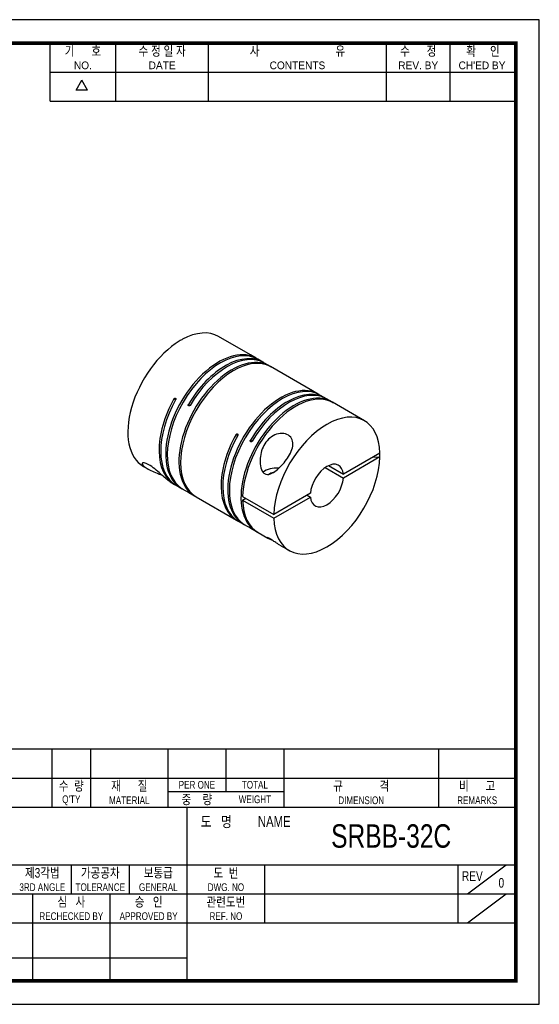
# Model space of a CAD drawing. Header units: millimetres. Extents: x 0 to 297, y 0 to 210.
# Tile 2 of 2: x 186 to 297, y 0 to 210. Entities that reach past the tile are written whole.
import ezdxf
from ezdxf.enums import TextEntityAlignment as Align

# ---------------------------------------------------------------- set-up
doc = ezdxf.new("R2010")
doc.units = ezdxf.units.MM
doc.header["$LTSCALE"] = 5
doc.layers.get('0').update_dxf_attribs({"linetype": 'CONTINUOUS'})
doc.layers.add('BM', color=2, linetype='CONTINUOUS')
doc.layers.add('D', color=7, linetype='CONTINUOUS')
doc.styles.get("Standard").update_dxf_attribs({"font": 'Gulim.ttf', "width": 0.8, "height": 3})

msp = doc.modelspace()

# ---------------------------------------------------------------- linework, layer by layer
for p, q in [((192.7139, 192.6407), (192.7139, 205)), ((206.7211, 192.6407), (206.7211, 205)), ((226.4959, 192.6407), (226.4959, 205)), ((264.3976, 192.6407), (264.3976, 205)), ((277.9928, 192.6407), (277.9928, 205)), ((192.7139, 198.8204), (291.588, 198.8204)), ((198.2565, 194.9765), (199.4924, 197.1172)), ((200.7283, 194.9765), (199.4924, 197.1172)), ((200.7283, 194.9765), (198.2565, 194.9765)), ((192.7139, 192.6407), (291.588, 192.6407)), ((292, 54.437), (147.8086, 54.437)), ((193.1259, 54.437), (193.1259, 42.0778)), ((201.3654, 54.437), (201.3654, 42.0778)), ((217.8444, 54.437), (217.8444, 42.0778)), ((230.2037, 54.437), (230.2037, 45.3736)), ((242.563, 54.437), (242.563, 42.0778)), ((275.521, 54.437), (275.521, 42.0778)), ((147.8086, 48.2574), (292, 48.2574)), ((217.8444, 45.3736), (242.563, 45.3736)), ((147.8086, 42.0778), (292, 42.0778)), ((221.9642, 5), (221.9642, 42.0778)), ((147.8086, 29.7185), (292, 29.7185)), ((197.2457, 29.7185), (197.2457, 23.5389)), ((209.6049, 29.7185), (209.6049, 23.5389)), ((238.4432, 29.7185), (238.4432, 17.3593)), ((279.6407, 29.7185), (279.6407, 17.3593)), ((281.7006, 23.5389), (289.9401, 29.7185)), ((147.8086, 23.5389), (221.9642, 23.5389)), ((189.0061, 23.5389), (189.0061, 5)), ((205.4852, 23.5389), (205.4852, 5)), ((221.9642, 23.5389), (292, 23.5389)), ((281.7006, 17.3593), (289.9401, 23.5389)), ((147.8086, 17.3593), (292, 17.3593)), ((147.8086, 9.8798), (221.9642, 9.8798))]:
    msp.add_line(p, q)
msp.add_lwpolyline([(297, 210), (0, 210), (0, 0), (297, 0)], close=True)
msp.add_lwpolyline([(292, 205, 0.8, 0.8, 0), (5, 205, 0.8, 0.8, 0), (5, 5, 0.8, 0.8, 0), (292, 5, 0.8, 0.8, 0)], format="xyseb", close=True)
at = {"layer": 'BM', "linetype": 'Continuous'}
for p, q in [((220.2628, 141.4363), (220.258, 141.439)), ((220.9699, 141.8445), (220.9651, 141.8472)), ((220.9651, 141.8421), (220.9651, 141.8472)), ((235.4352, 138.5024), (228.6116, 142.442)), ((236.6726, 137.7879), (235.4352, 138.5024)), ((238.0868, 136.9714), (237.0262, 137.5838)), ((239.6778, 136.0529), (238.4404, 136.7673)), ((239.3617, 136.2023), (239.375, 136.2254)), ((248.6581, 130.8681), (239.6778, 136.0529)), ((249.8955, 130.1537), (248.6581, 130.8681)), ((219.4879, 128.9456), (219.1344, 129.1498)), ((251.3097, 129.3372), (250.249, 129.9496)), ((252.9007, 128.4186), (251.6633, 129.1331)), ((252.5846, 128.568), (252.5979, 128.5912)), ((259.7243, 124.479), (252.9007, 128.4186)), ((222.2128, 127.9498), (222.5663, 127.7456)), ((232.7108, 121.3114), (232.3573, 121.5155)), ((235.4357, 120.3155), (235.7892, 120.1114)), ((263.0325, 117.5597), (255.2421, 113.0619)), ((263.0325, 116.7432), (255.2421, 112.2454)), ((261.5034, 116.6769), (263.0277, 116.7459)), ((263.0325, 116.7432), (263.0277, 116.7459)), ((212.6116, 114.7291), (213.5322, 114.1976)), ((251.3707, 114.4805), (255.2421, 112.2454)), ((252.0778, 114.8888), (255.2421, 113.0619)), ((218.3368, 111.4237), (219.2584, 110.8916)), ((219.6119, 110.6875), (220.8494, 109.9731)), ((220.5486, 110.149), (220.5619, 110.1721)), ((220.8494, 109.9731), (222.2636, 109.1566)), ((222.2636, 109.1566), (223.501, 108.4421)), ((223.8546, 108.238), (232.4813, 103.2574)), ((233.7693, 108.3396), (240.4161, 104.5021)), ((233.7693, 107.5231), (234.4764, 107.9314)), ((233.7693, 107.5231), (240.4161, 103.6856)), ((248.2065, 108.9999), (240.4161, 104.5021)), ((240.4161, 103.6856), (248.2065, 108.1834)), ((247.4994, 108.5916), (248.2065, 108.1834)), ((232.8348, 103.0532), (234.0723, 102.3388)), ((233.7715, 102.5147), (233.7848, 102.5379)), ((234.0723, 102.3388), (235.4865, 101.5223)), ((235.4865, 101.5223), (236.7239, 100.8079)), ((237.0775, 100.6038), (239.1156, 99.427)), ((241.6869, 97.9425), (243.7243, 96.7662))]:
    msp.add_line(p, q, dxfattribs=at)
for centre in [(222.9198, 113.7715), (236.1427, 106.1372)]:
    msp.add_arc(centre, 4.3296, 236.791401, 242.803771, dxfattribs=at)
for centre, major_axis, ratio, start_param, end_param in [((220.6116, 128.5856), (-8, -13.8564), 0.57735027, 3.14159265, 3.89573573), ((220.6116, 128.5856), (8, 13.8564), 0.57735027, 0.81665325, 3.14159265), ((230.2797, 123.0037), (-9.1404, 18.9251), 0.62055896, 0.0145074, 0.07701757), ((229.0262, 123.7274), (-8, -13.8564), 0.57735027, 3.14159265, 6.26755967), ((228.6726, 123.9315), (-8, -13.8564), 0.57735027, 3.11949377, 6.26755967), ((230.4404, 122.9109), (-8, -13.8564), 0.57735027, 3.14159265, 4.69676334), ((231.8546, 122.0944), (8, 13.8564), 0.57735027, 0.01562564, 3.14159265), ((231.501, 122.2985), (8, 13.8564), 0.57735027, 0.01562564, 3.16369154), ((230.0868, 123.115), (-8, -13.8564), 0.57735027, 3.11949377, 4.69676334), ((242.249, 116.0932), (-8, -13.8564), 0.57735027, 3.14159265, 6.26755967), ((241.8955, 116.2973), (-8, -13.8564), 0.57735027, 3.11949377, 6.26755967), ((243.3097, 115.4808), (-8, -13.8564), 0.57735027, 3.11949377, 4.69676334), ((243.6633, 115.2767), (-8, -13.8564), 0.57735027, 3.14159265, 4.69676334), ((227.6119, 124.5439), (8, 13.8564), 0.57735027, 1.58642196, 3.14159265), ((227.2584, 124.748), (8, 13.8564), 0.57735027, 1.58642196, 3.16369154), ((244.7239, 114.6643), (8, 13.8564), 0.57735027, 0.01562564, 3.16369154), ((245.0775, 114.4602), (8, 13.8564), 0.57735027, 0.01562564, 2.3249394), ((251.7243, 110.6226), (-8, -13.8564), 0.57735027, 2.38744958, 5.46653206), ((240.8348, 116.9097), (8, 13.8564), 0.57735027, 1.58642196, 3.14159265), ((240.4813, 117.1138), (8, 13.8564), 0.57735027, 1.58642196, 3.16369154), ((251.7243, 110.6226), (8, 13.8564), 0.57735027, 2.38744958, 5.46653206), ((251.7243, 110.6226), (-2.5, -4.3301), 0.57735027, 2.45636191, 5.39761972), ((242.0562, 116.2045), (20.9598, 1.5467), 0.62055896, 6.20616773, 6.26867791), ((240.9763, 112.3373), (3.5, 0), 0.57735027, 1.42160471, 2.52930064), ((240.9763, 112.3373), (2, 0), 0.57735027, 1.92189918, 2.4959179), ((251.7243, 110.6226), (2.5, 4.3301), 0.57735027, 2.45636191, 5.39761972), ((245.0775, 114.4602), (8, 13.8564), 0.57735027, 2.38744958, 3.14159265)]:
    msp.add_ellipse(centre, major_axis=major_axis, ratio=ratio, start_param=start_param, end_param=end_param, dxfattribs=at)
for points, knots in [([(239.375, 136.2254), (239.3893, 136.2177), (239.407, 136.2079), (239.4269, 136.1967), (239.4468, 136.1855), (239.4694, 136.1728), (239.4927, 136.1594), (239.516, 136.1461), (239.5408, 136.1319), (239.5651, 136.1179), (239.5893, 136.104), (239.6136, 136.09), (239.6359, 136.077), (239.6507, 136.0685), (239.6648, 136.0604), (239.6778, 136.0529), (239.6976, 136.0415), (239.7152, 136.0313), (239.7293, 136.0232), (239.7433, 136.015), (239.7541, 136.0088), (239.7608, 136.0048), (239.7675, 136.0009), (239.7702, 135.9992), (239.7687, 135.9999), (239.7673, 136.0005), (239.7616, 136.0035), (239.7521, 136.0086), (239.7459, 136.0119), (239.738, 136.0162), (239.7286, 136.0213)], [0, 0, 0, 0, 0.10746653, 0.10746653, 0.10746653, 0.21493363, 0.21493363, 0.21493363, 0.32239361, 0.32239361, 0.32239361, 0.42985667, 0.42985667, 0.42985667, 0.49999995, 0.49999995, 0.49999995, 0.60746735, 0.60746735, 0.60746735, 0.71493481, 0.71493481, 0.71493481, 0.82240115, 0.82240115, 0.82240115, 0.9298628, 0.9298628, 0.9298628, 1, 1, 1, 1]), ([(219.1344, 129.1498), (219.1481, 129.1741), (219.1655, 129.1968), (219.1852, 129.216), (219.2048, 129.2351), (219.2271, 129.2513), (219.2503, 129.2631), (219.2736, 129.2749), (219.2983, 129.2828), (219.3225, 129.2859), (219.3466, 129.2891), (219.3709, 129.2877), (219.3933, 129.2819), (219.408, 129.2781), (219.4221, 129.2723), (219.4352, 129.2648), (219.4549, 129.2533), (219.4726, 129.2376), (219.4866, 129.2188), (219.5007, 129.2), (219.5115, 129.1776), (219.5182, 129.1535), (219.525, 129.1295), (219.5278, 129.103), (219.5265, 129.0764), (219.5252, 129.0497), (219.5198, 129.0221), (219.5107, 128.9959), (219.5047, 128.9786), (219.497, 128.9617), (219.4879, 128.9456)], [0, 0, 0, 0, 0.10746653, 0.10746653, 0.10746653, 0.21493363, 0.21493363, 0.21493363, 0.32239361, 0.32239361, 0.32239361, 0.42985667, 0.42985667, 0.42985667, 0.49999995, 0.49999995, 0.49999995, 0.60746735, 0.60746735, 0.60746735, 0.71493481, 0.71493481, 0.71493481, 0.82240115, 0.82240115, 0.82240115, 0.9298628, 0.9298628, 0.9298628, 1, 1, 1, 1]), ([(252.5979, 128.5912), (252.6122, 128.5835), (252.6299, 128.5736), (252.6498, 128.5625), (252.6697, 128.5513), (252.6923, 128.5385), (252.7156, 128.5252), (252.7389, 128.5118), (252.7637, 128.4976), (252.788, 128.4837), (252.8122, 128.4697), (252.8365, 128.4557), (252.8588, 128.4428), (252.8736, 128.4343), (252.8877, 128.4261), (252.9007, 128.4186), (252.9205, 128.4072), (252.9381, 128.397), (252.9522, 128.3889), (252.9662, 128.3808), (252.977, 128.3745), (252.9837, 128.3706), (252.9904, 128.3667), (252.9931, 128.365), (252.9916, 128.3656), (252.9902, 128.3663), (252.9845, 128.3693), (252.975, 128.3744), (252.9688, 128.3777), (252.9608, 128.382), (252.9515, 128.387)], [0, 0, 0, 0, 0.10746653, 0.10746653, 0.10746653, 0.21493363, 0.21493363, 0.21493363, 0.32239361, 0.32239361, 0.32239361, 0.42985667, 0.42985667, 0.42985667, 0.49999995, 0.49999995, 0.49999995, 0.60746735, 0.60746735, 0.60746735, 0.71493481, 0.71493481, 0.71493481, 0.82240115, 0.82240115, 0.82240115, 0.9298628, 0.9298628, 0.9298628, 1, 1, 1, 1]), ([(222.5663, 127.7456), (222.5521, 127.7215), (222.5344, 127.6991), (222.5145, 127.6801), (222.4946, 127.661), (222.472, 127.645), (222.4487, 127.6333), (222.4253, 127.6215), (222.4005, 127.6137), (222.3763, 127.6106), (222.3521, 127.6074), (222.3278, 127.6088), (222.3055, 127.6146), (222.2907, 127.6185), (222.2766, 127.6242), (222.2636, 127.6318), (222.2438, 127.6432), (222.2262, 127.659), (222.2121, 127.6778), (222.1981, 127.6966), (222.1873, 127.7189), (222.1806, 127.7429), (222.1739, 127.767), (222.1712, 127.7934), (222.1726, 127.8199), (222.1741, 127.8465), (222.1798, 127.8739), (222.1893, 127.9), (222.1955, 127.9171), (222.2034, 127.9339), (222.2128, 127.9498)], [0, 0, 0, 0, 0.10746653, 0.10746653, 0.10746653, 0.21493363, 0.21493363, 0.21493363, 0.32239361, 0.32239361, 0.32239361, 0.42985667, 0.42985667, 0.42985667, 0.49999995, 0.49999995, 0.49999995, 0.60746735, 0.60746735, 0.60746735, 0.71493481, 0.71493481, 0.71493481, 0.82240115, 0.82240115, 0.82240115, 0.9298628, 0.9298628, 0.9298628, 1, 1, 1, 1]), ([(238.5014, 119.541), (238.7973, 120.009), (239.1507, 120.4262), (239.9982, 121.1361), (240.4837, 121.4153), (241.5066, 121.7519), (242.0406, 121.8064), (243.0123, 121.6719), (243.4516, 121.4837), (244.1146, 120.9056), (244.3309, 120.5219), (244.5143, 119.6569), (244.4838, 119.1744), (244.1122, 117.6937), (243.5305, 116.7128), (242.1894, 114.9629), (241.4388, 114.1882), (240.2368, 113.3405), (239.8151, 113.1051), (239.1584, 112.9826), (238.9371, 112.9844), (238.518, 113.1169), (238.3233, 113.2508), (237.8451, 113.796), (237.664, 114.3195), (237.4715, 115.3663), (237.4554, 115.9171), (237.5863, 117.532), (237.9095, 118.6048), (238.5014, 119.541)], [0, 0, 0, 0, 0.0625, 0.0625, 0.125, 0.125, 0.1875, 0.1875, 0.25, 0.25, 0.3125, 0.3125, 0.375, 0.375, 0.5, 0.5, 0.625, 0.625, 0.6875, 0.6875, 0.71875, 0.71875, 0.75, 0.75, 0.8125, 0.8125, 0.875, 0.875, 1, 1, 1, 1]), ([(232.3573, 121.5155), (232.371, 121.5399), (232.3884, 121.5626), (232.4081, 121.5817), (232.4277, 121.6009), (232.45, 121.617), (232.4732, 121.6289), (232.4965, 121.6407), (232.5212, 121.6485), (232.5454, 121.6517), (232.5695, 121.6549), (232.5938, 121.6535), (232.6162, 121.6476), (232.6309, 121.6438), (232.645, 121.638), (232.6581, 121.6305), (232.6778, 121.6191), (232.6955, 121.6033), (232.7095, 121.5845), (232.7236, 121.5657), (232.7344, 121.5434), (232.7411, 121.5193), (232.7479, 121.4952), (232.7507, 121.4688), (232.7494, 121.4421), (232.7481, 121.4155), (232.7427, 121.3879), (232.7336, 121.3616), (232.7275, 121.3444), (232.7199, 121.3274), (232.7108, 121.3114)], [0, 0, 0, 0, 0.10746653, 0.10746653, 0.10746653, 0.21493363, 0.21493363, 0.21493363, 0.32239361, 0.32239361, 0.32239361, 0.42985667, 0.42985667, 0.42985667, 0.49999995, 0.49999995, 0.49999995, 0.60746735, 0.60746735, 0.60746735, 0.71493481, 0.71493481, 0.71493481, 0.82240115, 0.82240115, 0.82240115, 0.9298628, 0.9298628, 0.9298628, 1, 1, 1, 1]), ([(235.7892, 120.1114), (235.775, 120.0873), (235.7573, 120.0648), (235.7374, 120.0458), (235.7175, 120.0268), (235.6949, 120.0108), (235.6716, 119.999), (235.6482, 119.9873), (235.6234, 119.9795), (235.5992, 119.9763), (235.575, 119.9732), (235.5507, 119.9746), (235.5284, 119.9804), (235.5136, 119.9842), (235.4995, 119.99), (235.4865, 119.9975), (235.4667, 120.0089), (235.4491, 120.0247), (235.435, 120.0435), (235.421, 120.0623), (235.4102, 120.0847), (235.4035, 120.1087), (235.3968, 120.1327), (235.3941, 120.1591), (235.3955, 120.1857), (235.397, 120.2122), (235.4027, 120.2397), (235.4122, 120.2657), (235.4184, 120.2829), (235.4263, 120.2997), (235.4357, 120.3155)], [0, 0, 0, 0, 0.10746653, 0.10746653, 0.10746653, 0.21493363, 0.21493363, 0.21493363, 0.32239361, 0.32239361, 0.32239361, 0.42985667, 0.42985667, 0.42985667, 0.49999995, 0.49999995, 0.49999995, 0.60746735, 0.60746735, 0.60746735, 0.71493481, 0.71493481, 0.71493481, 0.82240115, 0.82240115, 0.82240115, 0.9298628, 0.9298628, 0.9298628, 1, 1, 1, 1]), ([(218.3435, 111.4203), (218.2688, 111.4632), (218.1897, 111.5127), (217.646, 111.881), (217.0256, 112.4396), (215.8755, 113.4751), (215.4593, 113.8443), (214.5959, 114.5364), (214.1623, 114.8452), (213.3824, 115.2975), (213.0367, 115.4406), (212.5298, 115.5421), (212.3758, 115.5013), (212.2403, 115.2072), (212.5893, 114.803), (213.7676, 114.0271), (214.5877, 113.6443), (215.8378, 113.154), (216.1683, 113.0312), (216.5079, 112.9043)], [0.227399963, 0.227399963, 0.227399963, 0.227399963, 0.25, 0.25, 0.375, 0.375, 0.4375, 0.4375, 0.5, 0.5, 0.5625, 0.5625, 0.625, 0.625, 0.75, 0.75, 0.875, 0.875, 0.917164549, 0.917164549, 0.917164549, 0.917164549]), ([(241.6921, 97.94), (241.5282, 98.0345), (241.355, 98.1398), (240.9416, 98.4009), (240.6912, 98.5657), (240.1765, 98.9031), (239.9064, 99.0788), (239.4402, 99.3575), (239.2537, 99.4532), (239.0296, 99.546), (238.9811, 99.5515), (238.9676, 99.509), (239.1275, 99.4082), (239.5461, 99.2192), (239.7138, 99.1502), (239.9088, 99.0729)], [0.076633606, 0.076633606, 0.076633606, 0.076633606, 0.125, 0.125, 0.1875, 0.1875, 0.25, 0.25, 0.3125, 0.3125, 0.375, 0.375, 0.5, 0.5, 0.55948245, 0.55948245, 0.55948245, 0.55948245])]:
    msp.add_open_spline(points, degree=3, knots=knots, dxfattribs=at)

# ---------------------------------------------------------------- texts
at = {"layer": 'D', "width": 0.8}
for s, height, p in [('기      호', 2.05988, (199.7175, 203.3521)), ('수 정 일 자', 2.05988, (216.6085, 203.3521)), ('사                           유', 2.059877, (245.4468, 203.3521)), ('수      정', 2.05988, (271.1952, 203.3521)), ('확     인', 2.05988, (284.9964, 203.3521)), ('수  량', 2.05988, (197.2457, 46.6095)), ('재      질', 2.05988, (209.6049, 46.6095)), ('PER ONE', 1.6479, (224.0241, 46.8155)), ('TOTAL', 1.6479, (236.3833, 46.8155)), ('규             격', 2.059877, (259.042, 46.6095)), ('비      고', 2.05988, (283.7605, 46.6095)), ("Q'TY", 1.6479, (197.2457, 43.5197)), ('MATERIAL', 1.6479, (209.6049, 43.5197)), ('중    량', 2.05988, (224.0241, 43.7257)), ('WEIGHT', 1.6479, (236.3833, 43.7257)), ('DIMENSION', 1.6479, (259.042, 43.5197)), ('REMARKS', 1.6479, (283.7605, 43.5197)), ('도   명', 2.30706, (228.1438, 38.988)), ('NAME', 2.30706, (240.5031, 38.988)), ('SRBB-32C', 5, (265.4275, 35.8982)), ('제3각법', 2.05988, (191.066, 28.0706)), ('가공공차', 2.05988, (203.4253, 28.0706)), ('보통급', 2.05988, (215.7845, 28.0706)), ('도  번', 2.05988, (230.2037, 28.0706)), ('REV', 2.05988, (282.7306, 27.3497)), ('3RD ANGLE', 1.6479, (191.066, 24.9808)), ('TOLERANCE', 1.6479, (203.4253, 24.9808)), ('GENERAL', 1.6479, (215.7845, 24.9808)), ('DWG. NO', 1.6479, (230.2037, 24.9808)), ('0', 2.0599, (288.9102, 25.9078)), ('심   사', 2.05988, (197.2457, 21.891)), ('승   인', 2.05988, (213.7247, 21.891)), ('관련도번', 2.05988, (230.2037, 21.891)), ('REF. NO', 1.6479, (230.2037, 18.8012))]:
    msp.add_text(s, height=height, dxfattribs=at).set_placement(p, align=Align.MIDDLE)
at = {"layer": 'D'}
for s, p in [('NO.', (199.7175, 200.2623)), ('DATE', (216.6085, 200.2623)), ('CONTENTS', (245.4468, 200.2623)), ('REV. BY', (271.1952, 200.2623)), ("CH'ED BY", (284.7904, 200.2623))]:
    msp.add_text(s, height=1.6479, dxfattribs=at).set_placement(p, align=Align.MIDDLE)
at = {"layer": 'D', "width": 0.8}
for s, p in [('RECHECKED BY', (197.2457, 17.9772)), ('APPROVED BY', (213.7247, 17.9772))]:
    msp.add_text(s, height=1.647902, dxfattribs=at).set_placement(p, align=Align.CENTER)

doc.saveas('drawing.dxf')
